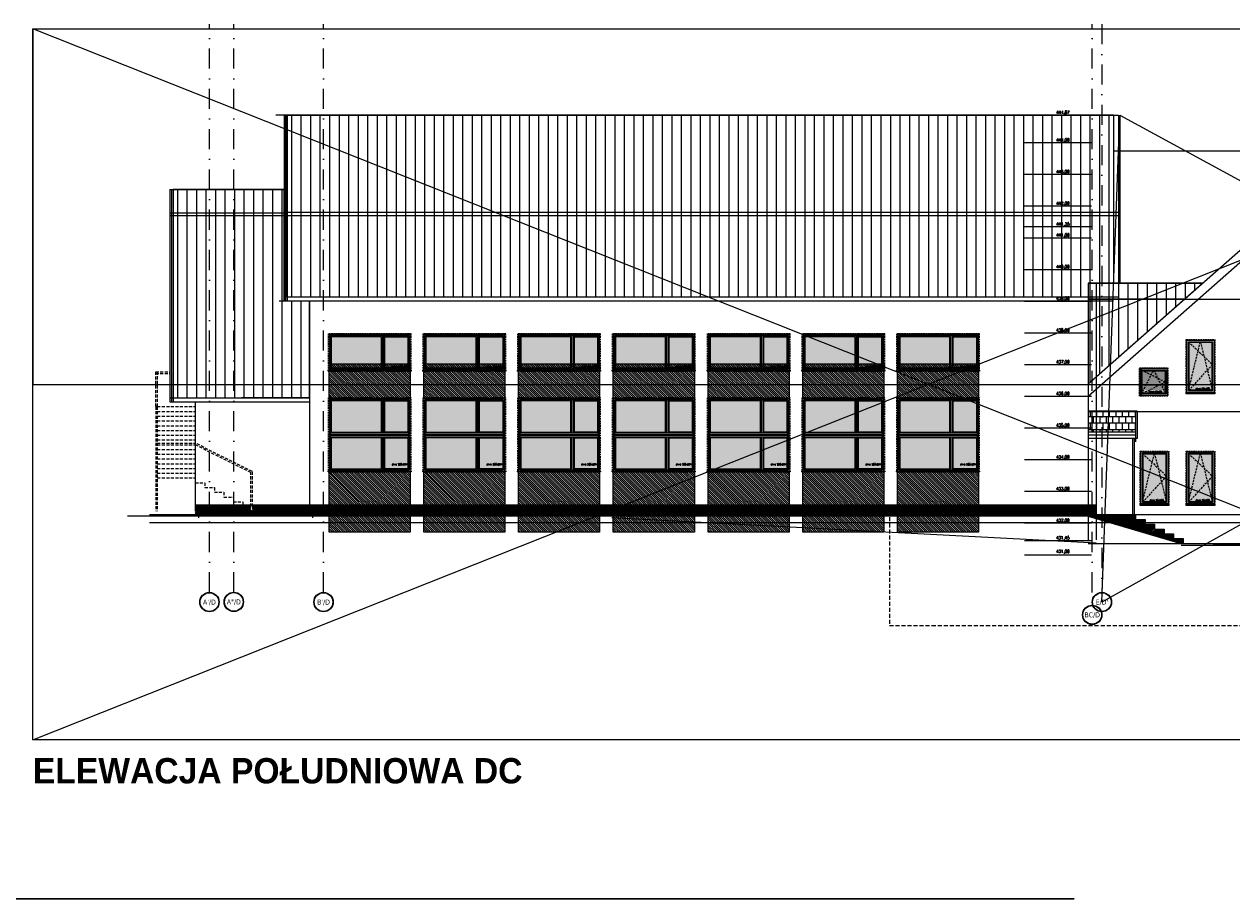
# Model space of a CAD drawing. Header units: millimetres. Extents: x -82287 to 177822, y -399756 to 0.
# Tile 102 of 228: x 48715 to 52527, y -203635 to -200876. Entities that reach past the tile are written whole.
import ezdxf
from ezdxf.enums import TextEntityAlignment as Align

# ---------------------------------------------------------------- set-up
doc = ezdxf.new("R2010")
doc.units = ezdxf.units.MM
doc.header["$MEASUREMENT"] = 0
for name, pattern in [('SUŁOSZOWA - PB 21 03$0$CACHE', [9.525, 6.35, -3.175]), ('SUŁOSZOWA - PB 21 03$0$CARKOVANA', [7.5, 5, -2.5]), ('SUŁOSZOWA - PB 21 03$0$DASHDOT', [25.4, 12.7, -6.35, 0, -6.35]), ('SUŁOSZOWA - PB 21 03$0$HIDDEN', [9.525, 6.35, -3.175]), ('SUŁOSZOWA - PB 21 03$0$HIDDEN2', [4.7625, 3.175, -1.5875])]:
    doc.linetypes.add(name, pattern=pattern)
doc.layers.add('FL_XREF', color=252, linetype='Continuous')
for name, color, linetype, lineweight in [('SUŁOSZOWA - PB 21 03$0$! opisy okien elewacja', 251, 'Continuous', 0), ('SUŁOSZOWA - PB 21 03$0$!! 0_ Istn-okna', 251, 'Continuous', 0), ('SUŁOSZOWA - PB 21 03$0$!! 0_ Istn-sciany', 251, 'Continuous', 0), ('SUŁOSZOWA - PB 21 03$0$!! 0_ Istn-widok', 251, 'Continuous', 0), ('SUŁOSZOWA - PB 21 03$0$!! 0_ Opis', 251, 'Continuous', 0), ('SUŁOSZOWA - PB 21 03$0$!! 0_ WIDOK ELEWACJA', 251, 'Continuous', 0), ('SUŁOSZOWA - PB 21 03$0$!! 0_Istn-cienka', 251, 'Continuous', 0), ('SUŁOSZOWA - PB 21 03$0$!! 0_Opis_pom', 251, 'Continuous', 0), ('SUŁOSZOWA - PB 21 03$0$!! 1_ widok', 251, 'Continuous', 0), ('SUŁOSZOWA - PB 21 03$0$!! 1_ELEWACJA KOLOR', 251, 'Continuous', 0), ('SUŁOSZOWA - PB 21 03$0$!! 1_Hatch dach', 251, 'Continuous', 0), ('SUŁOSZOWA - PB 21 03$0$!! 1_OPIS POM NOWE', 251, 'Continuous', 0), ('SUŁOSZOWA - PB 21 03$0$!! 1_projektowana elewacja', 251, 'Continuous', 0), ('SUŁOSZOWA - PB 21 03$0$!! 2_ELEWACJA COKÓŁ', 251, 'Continuous', 0), ('SUŁOSZOWA - PB 21 03$0$!! 2_NOWE OKNA WIDOk - remont', 251, 'Continuous', 0), ('SUŁOSZOWA - PB 21 03$0$!! 2_TYNK OBRYS', 251, 'Continuous', 0), ('SUŁOSZOWA - PB 21 03$0$!! 2_WYBURZENIA DO REMONTU', 251, 'Continuous', 0), ('SUŁOSZOWA - PB 21 03$0$0-osie-liniA', 251, 'SUŁOSZOWA - PB 21 03$0$DASHDOT', 0), ('SUŁOSZOWA - PB 21 03$0$0-osie-tx', 251, 'Continuous', 0)]:
    doc.layers.add(name, color=color, linetype=linetype, lineweight=lineweight)
doc.layers.add('SUŁOSZOWA - PB 21 03$0$!! 0_ramki', color=251, linetype='Continuous', lineweight=0, plot=False)
doc.layers.add('SUŁOSZOWA - PB 21 03$0$!! 0_RZĘDNE BEZWZGLĘDNE', color=251, linetype='Continuous', lineweight=0, plot=False)
doc.styles.add('SUŁOSZOWA - PB 21 03$0$ARIAL', font='tahoma.ttf')
doc.styles.add('SUŁOSZOWA - PB 21 03$0$SIMPLEX', font='simplex.shx', dxfattribs={"width": 0.77})
doc.styles.add('SUŁOSZOWA - PB 21 03$0$STYLE10', font='arialbd.ttf')
doc.styles.add('SUŁOSZOWA - PB 21 03$0$TAHOMA', font='tahoma.ttf')
doc.styles.add('SUŁOSZOWA - PB 21 03$0$TXT', font='simplex.shx')
pattern_1 = [(180, (0, 0), (-0.79375, -1.5875), [0, -1.5875])]
pattern_2 = [(90, (0, 0), (-30, 2e-15), [])]
pattern_3 = [(45, (25.5036, -11), (-2.24506403, 2.24506403), [])]
pattern_4 = [(315, (1064.661, 38637.8512), (3.36759605, 3.36759605), [])]

# ---------------------------------------------------------------- blocks, each defined once
blk = doc.blocks.new('SUŁOSZOWA - PB 21 03$0$okno 90x180')
at = {"layer": 'SUŁOSZOWA - PB 21 03$0$!! 1_Hatch dach', "true_color": 0x575757}
h = blk.add_hatch(dxfattribs=at)
h.set_pattern_fill('DOTS', color=251)
h.set_pattern_definition([(0, (-9632.3096, -11392.1331), (0.79375, 1.5875), [0, -1.5875])])
h.paths.add_polyline_path([(9, -20), (81, -20), (81, -171), (9, -171)])
at = {"layer": 'SUŁOSZOWA - PB 21 03$0$!! 0_ Istn-okna', "linetype": 'SUŁOSZOWA - PB 21 03$0$CARKOVANA', "lineweight": 5}
blk.add_lwpolyline([(0, -11), (90, -11), (90, -180), (0, -180)], close=True, dxfattribs=at)
at = {"layer": 'SUŁOSZOWA - PB 21 03$0$!! 0_ Istn-okna'}
for points in [[(2, -13), (88, -13), (88, -178), (2, -178)], [(7, -18), (83, -18), (83, -173), (7, -173)], [(9, -20), (81, -20), (81, -171), (9, -171)], [(0, -178), (90, -178), (90, -183), (0, -183)]]:
    blk.add_lwpolyline(points, close=True, dxfattribs=at)
at = {"layer": 'SUŁOSZOWA - PB 21 03$0$!! 1_Hatch dach', "color": 251, "linetype": 'SUŁOSZOWA - PB 21 03$0$CACHE', "true_color": 0x575757}
for points in [[(7, -173), (45, -18), (83, -173)], [(7, -18), (83, -90), (7, -173)]]:
    blk.add_lwpolyline(points, dxfattribs=at)
at = {"insert": (30.1, -163.6), "char_height": 5, "attachment_point": 1, "style": 'SUŁOSZOWA - PB 21 03$0$TXT'}
blk.add_mtext_dynamic_manual_height_columns('okno 90x165', width=52.63, gutter_width=75, heights=[0], dxfattribs=at)
blk = doc.blocks.new('SUŁOSZOWA - PB 21 03$0$okno 90x90')
at = {"layer": 'SUŁOSZOWA - PB 21 03$0$!! 1_Hatch dach', "true_color": 0x575757}
h = blk.add_hatch(dxfattribs=at)
h.set_pattern_fill('DOTS', color=251)
h.set_pattern_definition([(0, (-9634.3096, -11214.1331), (0.79375, 1.5875), [0, -1.5875])])
h.paths.add_polyline_path([(7, 79), (79, 79), (79, 7), (7, 7)])
at = {"layer": 'SUŁOSZOWA - PB 21 03$0$!! 0_ Istn-okna', "linetype": 'SUŁOSZOWA - PB 21 03$0$CARKOVANA', "lineweight": 5}
blk.add_lwpolyline([(-2, 88), (88, 88), (88, -2), (-2, -2)], close=True, dxfattribs=at)
at = {"layer": 'SUŁOSZOWA - PB 21 03$0$!! 0_ Istn-okna'}
for points in [[(0, 86), (86, 86), (86, 0), (0, 0)], [(5, 81), (81, 81), (81, 5), (5, 5)], [(7, 79), (79, 79), (79, 7), (7, 7)]]:
    blk.add_lwpolyline(points, close=True, dxfattribs=at)
at = {"layer": 'SUŁOSZOWA - PB 21 03$0$!! 1_Hatch dach', "color": 251, "linetype": 'SUŁOSZOWA - PB 21 03$0$CACHE', "true_color": 0x575757}
for points in [[(5, 5), (43, 81), (81, 5)], [(5, 81), (81, 43), (5, 5)]]:
    blk.add_lwpolyline(points, dxfattribs=at)
at = {"insert": (28.1, 14.4), "char_height": 5, "attachment_point": 1, "style": 'SUŁOSZOWA - PB 21 03$0$TXT'}
blk.add_mtext_dynamic_manual_height_columns('okno 90x90', width=52.63, gutter_width=75, heights=[0], dxfattribs=at)
blk = doc.blocks.new('SUŁOSZOWA - PB 21 03$0$okno 266x234')
at = {"layer": 'SUŁOSZOWA - PB 21 03$0$!! 1_Hatch dach', "true_color": 0x575757}
h = blk.add_hatch(dxfattribs=at)
h.set_pattern_fill('ANSI31', color=251, scale=0.3, angle=180)
h.set_pattern_definition([(225, (0, 0), (0.67351921, -0.67351921), [])])
h.paths.add_polyline_path([(212, 10817.5), (-50, 10817.5), (-50, 10820.5), (212, 10820.5)])
h = blk.add_hatch(dxfattribs=at)
h.set_pattern_fill('DOTS', color=251, angle=180)
h.set_pattern_definition(pattern_1)
h.paths.add_polyline_path([(43.8, 10596.5), (202, 10596.5), (202, 10694.5), (43.8, 10694.5)])
h.paths.add_polyline_path([(43.8, 10712.5), (202, 10712.5), (202, 10810.5), (43.8, 10810.5)])
h.paths.add_polyline_path([(32.8, 10596.5), (-40, 10596.5), (-40, 10694.5), (32.8, 10694.5)])
h.paths.add_polyline_path([(32.8, 10712.5), (-40, 10712.5), (-40, 10810.5), (32.8, 10810.5)])
at = {"layer": 'SUŁOSZOWA - PB 21 03$0$! opisy okien elewacja'}
for p in [(-33, 10817.5), (209, 10817.5), (209, 10703.5), (-47, 10589.5), (195, 10589.5)]:
    blk.add_point(p, dxfattribs=at)
at = {"layer": 'SUŁOSZOWA - PB 21 03$0$!! 0_ Istn-okna'}
for p, q in [((205, 10709.5), (-43, 10709.5)), ((205, 10704.5), (-43, 10704.5)), ((205, 10702.5), (-43, 10702.5)), ((205, 10697.5), (-43, 10697.5))]:
    blk.add_line(p, q, dxfattribs=at)
at = {"layer": 'SUŁOSZOWA - PB 21 03$0$!! 0_ Istn-okna', "linetype": 'SUŁOSZOWA - PB 21 03$0$CARKOVANA', "lineweight": 5}
blk.add_lwpolyline([(212, 10820.5), (-50, 10820.5), (-50, 10586.5), (212, 10586.5)], close=True, dxfattribs=at)
at = {"layer": 'SUŁOSZOWA - PB 21 03$0$!! 0_ Istn-okna'}
for points in [[(212, 10817.5), (-50, 10817.5), (-50, 10820.5), (212, 10820.5)], [(209, 10817.5), (-47, 10817.5), (-47, 10589.5), (209, 10589.5)], [(205, 10813.5), (-43, 10813.5), (-43, 10593.5), (205, 10593.5)], [(32.8, 10712.5), (-40, 10712.5), (-40, 10810.5), (32.8, 10810.5)], [(43.8, 10712.5), (202, 10712.5), (202, 10810.5), (43.8, 10810.5)], [(32.8, 10596.5), (-40, 10596.5), (-40, 10694.5), (32.8, 10694.5)], [(43.8, 10596.5), (202, 10596.5), (202, 10694.5), (43.8, 10694.5)]]:
    blk.add_lwpolyline(points, close=True, dxfattribs=at)
for points in [[(35.8, 10709.5), (35.8, 10813.5)], [(40.8, 10709.5), (40.8, 10813.5)], [(35.8, 10593.5), (35.8, 10697.5)], [(35.8, 10593.5), (35.8, 10697.5)], [(40.8, 10593.5), (40.8, 10697.5)], [(40.8, 10593.5), (40.8, 10697.5)]]:
    blk.add_lwpolyline(points, dxfattribs=at)
at = {"insert": (10.9, 10793.9), "char_height": 5, "attachment_point": 1, "rotation": 180, "style": 'SUŁOSZOWA - PB 21 03$0$TXT'}
blk.add_mtext_dynamic_manual_height_columns('okno 266x234', width=52.63, gutter_width=75, heights=[0], dxfattribs=at)
blk = doc.blocks.new('SUŁOSZOWA - PB 21 03$0$okno 266x112')
at = {"layer": 'SUŁOSZOWA - PB 21 03$0$!! 1_Hatch dach', "true_color": 0x575757}
h = blk.add_hatch(dxfattribs=at)
h.set_pattern_fill('ANSI31', color=251, scale=0.05, angle=180)
h.set_pattern_definition([(225, (48759.55389, -227260.51076), (0.11225320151, -0.11225320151), [])])
h.paths.add_polyline_path([(212, 10312.8), (-50, 10312.8), (-50, 10315.8), (212, 10315.8)])
h = blk.add_hatch(dxfattribs=at)
h.set_pattern_fill('DOTS', color=251, angle=180)
h.set_pattern_definition(pattern_1)
h.paths.add_polyline_path([(43.8, 10207.8), (202, 10207.8), (202, 10305.8), (43.8, 10305.8)])
h.paths.add_polyline_path([(32.8, 10207.8), (-40, 10207.8), (-40, 10305.8), (32.8, 10305.8)])
at = {"layer": 'SUŁOSZOWA - PB 21 03$0$! opisy okien elewacja'}
for p in [(-33, 10312.8), (209, 10314.3), (209, 10312.8), (209, 10308.3)]:
    blk.add_point(p, dxfattribs=at)
at = {"layer": 'SUŁOSZOWA - PB 21 03$0$!! 0_ Istn-okna', "linetype": 'SUŁOSZOWA - PB 21 03$0$CARKOVANA', "lineweight": 5}
blk.add_lwpolyline([(212, 10315.8), (-50, 10315.8), (-50, 10197.8), (212, 10197.8)], close=True, dxfattribs=at)
at = {"layer": 'SUŁOSZOWA - PB 21 03$0$!! 0_ Istn-okna'}
for points in [[(212, 10312.8), (-50, 10312.8), (-50, 10315.8), (212, 10315.8)], [(209, 10312.8), (-47, 10312.8), (-47, 10200.8), (209, 10200.8)], [(205, 10308.8), (-43, 10308.8), (-43, 10204.8), (205, 10204.8)], [(32.8, 10207.8), (-40, 10207.8), (-40, 10305.8), (32.8, 10305.8)], [(43.8, 10207.8), (202, 10207.8), (202, 10305.8), (43.8, 10305.8)]]:
    blk.add_lwpolyline(points, close=True, dxfattribs=at)
for points in [[(35.8, 10308.8), (-43, 10308.8)], [(35.8, 10204.8), (35.8, 10308.8)], [(205, 10308.8), (40.8, 10308.8)], [(40.8, 10204.8), (40.8, 10308.8)]]:
    blk.add_lwpolyline(points, dxfattribs=at)
at = {"insert": (10.9, 10298.3), "char_height": 5, "attachment_point": 1, "rotation": 180, "style": 'SUŁOSZOWA - PB 21 03$0$TXT'}
blk.add_mtext_dynamic_manual_height_columns('okno 266x112', width=52.63, gutter_width=75, heights=[0], dxfattribs=at)
blk = doc.blocks.new('SUŁOSZOWA - PB 21 03$0$RZĘDNE BEZWZGLĘDNE')
at = {"layer": 'SUŁOSZOWA - PB 21 03$0$!! 0_RZĘDNE BEZWZGLĘDNE'}
for points in [[(62904.4, -203122.6), (63115.5, -203122.6)], [(62904.4, -203209.6), (63115.5, -203209.6)], [(62904.4, -203309.6), (63115.5, -203309.6)], [(62904.4, -203409.6), (63115.5, -203409.6)], [(62904.4, -203474.6), (63115.5, -203474.6)], [(62904.4, -203509.6), (63115.5, -203509.6)], [(62904.4, -203609.6), (63115.5, -203609.6)], [(62904.4, -203709.6), (63115.5, -203709.6)], [(62904.4, -203809.6), (63115.5, -203809.6)], [(62904.4, -203909.6), (63115.5, -203909.6)], [(62904.4, -204009.6), (63115.5, -204009.6)], [(62904.4, -204109.6), (63115.5, -204109.6)], [(62904.4, -204209.6), (63115.5, -204209.6)], [(62904.4, -204309.6), (63115.5, -204309.6)], [(62904.4, -204409.6), (63115.5, -204409.6)], [(62904.4, -204464.6), (63115.5, -204464.6)], [(62904.4, -204509.6), (63115.5, -204509.6)]]:
    blk.add_lwpolyline(points, dxfattribs=at)
at = {"layer": 'SUŁOSZOWA - PB 21 03$0$!! 0_RZĘDNE BEZWZGLĘDNE', "char_height": 10, "attachment_point": 1, "style": 'SUŁOSZOWA - PB 21 03$0$SIMPLEX'}
for s, insert in [('444,87', (63003.7, -203109.2)), ('444,00', (63003.7, -203196.2)), ('443,00', (63003.7, -203296.2)), ('442,00', (63003.7, -203396.2)), ('441,35', (63003.7, -203461.2)), ('441,00', (63003.7, -203496.2)), ('440,00', (63003.7, -203596.2)), ('439,00', (63003.7, -203696.2)), ('438,00', (63003.7, -203796.2)), ('437,00', (63003.7, -203896.2)), ('436,00', (63003.7, -203996.2)), ('435,00', (63003.7, -204096.2)), ('434,00', (63003.7, -204196.2)), ('433,00', (63003.7, -204296.2)), ('432,00', (63003.7, -204396.2)), ('431,45', (63003.7, -204451.2)), ('431,00', (63003.7, -204494.2))]:
    blk.add_mtext_dynamic_manual_height_columns(s, width=111.802, gutter_width=20, heights=[0], dxfattribs=dict(at, insert=insert))
blk = doc.blocks.new('*U116')
h = blk.add_hatch(color=256)
edge = h.paths.add_edge_path()
edge.add_arc((0, 0), 30.6, 0, 360)
edge = h.paths.add_edge_path(flags=17)
edge.add_arc((0, 0), 29.4, 0, 360)
for radius in [30.6, 29.4]:
    blk.add_circle((0, 0), radius)
at = {"style": 'SUŁOSZOWA - PB 21 03$0$TAHOMA', "flags": 8}
blk.add_attdef('ANSICHTSNUMMER', text='', height=16, dxfattribs=at).set_placement((0, 0), align=Align.MIDDLE_CENTER)
blk = doc.blocks.new('SUŁOSZOWA - PB 21 03$0$BLOK OSIE D-E PD')
at = {"layer": 'SUŁOSZOWA - PB 21 03$0$0-osie-liniA', "ltscale": 5}
for points in [[(58026.1, -216318.8), (58026.1, -214526.3)], [(58103.1, -216318.8), (58103.1, -214526.3)], [(58386.1, -216318.8), (58386.1, -214526.3)], [(60812.1, -216318.8), (60812.1, -214526.3)], [(60842.6, -214526.3), (60842.6, -216318.8)]]:
    blk.add_lwpolyline(points, dxfattribs=at)
at = {"layer": 'SUŁOSZOWA - PB 21 03$0$0-osie-tx'}
ref = blk.add_blockref('*U116', (58026.1, -216349.4), dxfattribs=dict(at, rotation=180))
ref.add_attrib('ANSICHTSNUMMER', "A'/D", dxfattribs={"layer": '0', "height": 16, "style": 'SUŁOSZOWA - PB 21 03$0$TAHOMA', "flags": 8}).set_placement((58026.1, -216349.4), align=Align.MIDDLE_CENTER)
ref = blk.add_blockref('*U116', (58103.1, -216348.9), dxfattribs=dict(at, rotation=180))
ref.add_attrib('ANSICHTSNUMMER', 'A"/D', dxfattribs={"layer": '0', "height": 16, "style": 'SUŁOSZOWA - PB 21 03$0$TAHOMA', "flags": 8}).set_placement((58103.1, -216348.9), align=Align.MIDDLE_CENTER)
ref = blk.add_blockref('*U116', (58386.1, -216349.4), dxfattribs=dict(at, rotation=180))
ref.add_attrib('ANSICHTSNUMMER', "B'/D", dxfattribs={"layer": '0', "height": 16, "style": 'SUŁOSZOWA - PB 21 03$0$TAHOMA', "flags": 8}).set_placement((58386.1, -216349.4), align=Align.MIDDLE_CENTER)
ref = blk.add_blockref('*U116', (60842.6, -216349.4), dxfattribs=dict(at, rotation=180))
ref.add_attrib('ANSICHTSNUMMER', "E/D'", dxfattribs={"layer": '0', "height": 16, "style": 'SUŁOSZOWA - PB 21 03$0$TAHOMA', "flags": 8}).set_placement((60842.6, -216349.4), align=Align.MIDDLE_CENTER)
ref = blk.add_blockref('*U116', (60812.1, -216389.7), dxfattribs=dict(at, rotation=180))
ref.add_attrib('ANSICHTSNUMMER', 'BC/D', dxfattribs={"layer": '0', "height": 16, "style": 'SUŁOSZOWA - PB 21 03$0$TAHOMA', "flags": 8}).set_placement((60812.1, -216389.7), align=Align.MIDDLE_CENTER)
blk = doc.blocks.new('SUŁOSZOWA - PB 21 03')
at = {"layer": 'SUŁOSZOWA - PB 21 03$0$!! 1_ELEWACJA KOLOR'}
h = blk.add_hatch(dxfattribs=at)
h.set_pattern_fill('ANSI31', color=251, scale=1.5, angle=-90)
h.set_pattern_definition([(315, (1064.661, 35572.7665), (3.36759605, 3.36759605), [])])
h.paths.add_polyline_path([(49615.21504, -202000.49928), (49871.21504, -202000.49928), (49871.21504, -202110.49928), (49615.21504, -202110.49928)])
h = blk.add_hatch(dxfattribs=at)
h.set_pattern_fill('ANSI31', color=251, scale=1.5, angle=-90)
h.set_pattern_definition(pattern_4)
h.paths.add_polyline_path([(49914.21504, -202000.49928), (50170.21504, -202000.49928), (50170.21504, -202110.49928), (49914.21504, -202110.49928)])
h = blk.add_hatch(dxfattribs=at)
h.set_pattern_fill('ANSI31', color=251, scale=1.5, angle=-90)
h.set_pattern_definition(pattern_4)
h.paths.add_polyline_path([(50213.21504, -202000.49928), (50469.21504, -202000.49928), (50469.21504, -202110.49928), (50213.21504, -202110.49928)])
h = blk.add_hatch(dxfattribs=at)
h.set_pattern_fill('ANSI31', color=251, scale=1.5, angle=-90)
h.set_pattern_definition(pattern_4)
h.paths.add_polyline_path([(50512.21504, -202000.49928), (50768.21504, -202000.49928), (50768.21504, -202110.49928), (50512.21504, -202110.49928)])
h = blk.add_hatch(dxfattribs=at)
h.set_pattern_fill('ANSI31', color=251, scale=1.5, angle=-90)
h.set_pattern_definition(pattern_4)
h.paths.add_polyline_path([(50811.21504, -202000.49928), (51067.21504, -202000.49928), (51067.21504, -202110.49928), (50811.21504, -202110.49928)])
h = blk.add_hatch(dxfattribs=at)
h.set_pattern_fill('ANSI31', color=251, scale=1.5, angle=-90)
h.set_pattern_definition(pattern_4)
h.paths.add_polyline_path([(51110.21504, -202000.49928), (51366.21504, -202000.49928), (51366.21504, -202110.49928), (51110.21504, -202110.49928)])
h = blk.add_hatch(dxfattribs=at)
h.set_pattern_fill('ANSI31', color=251, scale=1.5, angle=-90)
h.set_pattern_definition(pattern_4)
h.paths.add_polyline_path([(51409.21504, -202000.49928), (51665.21504, -202000.49928), (51665.21504, -202110.49928), (51409.21504, -202110.49928)])
h = blk.add_hatch(dxfattribs=at)
h.set_pattern_fill('ANSI31', color=251, scale=1.5, angle=-90)
h.set_pattern_definition(pattern_4)
h.paths.add_polyline_path([(49615.21504, -202338.49928), (49871.21504, -202338.49928), (49871.21504, -202531.49928), (49615.21504, -202531.49928)])
h = blk.add_hatch(dxfattribs=at)
h.set_pattern_fill('ANSI31', color=251, scale=1.5, angle=-90)
h.set_pattern_definition(pattern_4)
h.paths.add_polyline_path([(49914.21504, -202338.49928), (50170.21504, -202338.49928), (50170.21504, -202531.49928), (49914.21504, -202531.49928)])
h = blk.add_hatch(dxfattribs=at)
h.set_pattern_fill('ANSI31', color=251, scale=1.5, angle=-90)
h.set_pattern_definition(pattern_4)
h.paths.add_polyline_path([(50213.21504, -202338.49928), (50469.21504, -202338.49928), (50469.21504, -202531.49928), (50213.21504, -202531.49928)])
h = blk.add_hatch(dxfattribs=at)
h.set_pattern_fill('ANSI31', color=251, scale=1.5, angle=-90)
h.set_pattern_definition(pattern_4)
h.paths.add_polyline_path([(50512.21504, -202338.49928), (50768.21504, -202338.49928), (50768.21504, -202531.49928), (50512.21504, -202531.49928)])
h = blk.add_hatch(dxfattribs=at)
h.set_pattern_fill('ANSI31', color=251, scale=1.5, angle=-90)
h.set_pattern_definition(pattern_4)
h.paths.add_polyline_path([(50811.21504, -202338.49928), (51067.21504, -202338.49928), (51067.21504, -202531.49928), (50811.21504, -202531.49928)])
h = blk.add_hatch(dxfattribs=at)
h.set_pattern_fill('ANSI31', color=251, scale=1.5, angle=-90)
h.set_pattern_definition(pattern_4)
h.paths.add_polyline_path([(51110.21504, -202338.49928), (51366.21504, -202338.49928), (51366.21504, -202531.49928), (51110.21504, -202531.49928)])
h = blk.add_hatch(dxfattribs=at)
h.set_pattern_fill('ANSI31', color=251, scale=1.5, angle=-90)
h.set_pattern_definition(pattern_4)
h.paths.add_polyline_path([(51409.21504, -202338.49928), (51665.21504, -202338.49928), (51665.21504, -202531.49928), (51409.21504, -202531.49928)])
at = {"layer": 'SUŁOSZOWA - PB 21 03$0$!! 1_Hatch dach'}
h = blk.add_hatch(dxfattribs=at)
h.set_pattern_fill('_USER', color=8, scale=30, angle=90, pattern_type=0)
h.set_pattern_definition(pattern_2)
h.paths.add_polyline_path([(49483.21504, -201215.49928), (52106.21504, -201215.49928), (52106.21504, -201790.49928), (49483.21504, -201790.49928)])
h = blk.add_hatch(dxfattribs=at)
h.set_pattern_fill('_USER', color=8, scale=30, angle=90, pattern_type=0)
h.set_pattern_definition(pattern_2)
h.paths.add_polyline_path([(49123.21504, -202107.93049), (49553.21504, -202105.81311), (49553.21504, -201802.49928), (49473.21504, -201802.49928), (49473.21504, -201450.54755), (49123.21504, -201450.54755)])
h = blk.add_hatch(dxfattribs=at)
h.set_pattern_fill('_USER', color=8, scale=30, angle=90, pattern_type=0)
h.set_pattern_definition(pattern_2)
h.paths.add_polyline_path([(52010.71142, -202063.55913), (52371.42982, -201746.12694), (52010.71142, -201746.12694)])
h = blk.add_hatch(dxfattribs=at)
h.set_pattern_fill('AR-B88', color=8, scale=0.1)
h.set_pattern_definition([(0, (0, -11), (0, 20.32), []), (90, (0, -11), (-10.16, 20.32), [20.32, -20.32])])
h.paths.add_polyline_path([(52160.71142, -202149.49928), (52010.71142, -202149.49928), (52010.71142, -202215.49928), (52160.71142, -202215.49928)])
at = {"layer": 'SUŁOSZOWA - PB 21 03$0$!! 2_ELEWACJA COKÓŁ'}
h = blk.add_hatch(dxfattribs=at)
h.set_pattern_fill('ANSI31', color=250)
h.set_pattern_definition(pattern_3)
h.paths.add_polyline_path([(49553.21504, -202446.49928), (49373.21504, -202446.49928), (49373.21504, -202461.49928), (49373.21504, -202476.49928), (49553.21504, -202476.49928)])
h.paths.add_polyline_path([(49368.21504, -202446.49928), (49343.21504, -202446.49928), (49343.21504, -202461.49928), (49368.21504, -202461.49928)], flags=17)
h.paths.add_polyline_path([(49373.21504, -202461.49928), (49343.21504, -202461.49928), (49343.21504, -202446.49928), (49313.21504, -202446.49928), (49193.21504, -202446.49928), (49193.21504, -202476.49928), (49373.21504, -202476.49928)])
h = blk.add_hatch(dxfattribs=at)
h.set_pattern_fill('ANSI31', color=250)
h.set_pattern_definition(pattern_3)
h.paths.add_polyline_path([(52036.21504, -202446.49928), (49553.21504, -202446.49928), (49553.21504, -202476.49928), (52036.21504, -202476.49928)])
h = blk.add_hatch(dxfattribs=at)
h.set_pattern_fill('ANSI31', color=250)
h.set_pattern_definition([(45, (0, -11), (-2.24506403, 2.24506403), [])])
h.paths.add_polyline_path([(52190.71142, -202491.49928), (52160.71142, -202491.49928), (52160.71142, -202476.49928), (52010.71142, -202476.49928), (52005.71142, -202476.49928), (52005.71142, -202481.07571), (52010.71142, -202481.07571), (52302.9529, -202566.49928), (52310.71142, -202566.74539), (52310.71142, -202551.49928), (52280.71142, -202551.49928), (52280.71142, -202536.49928), (52250.71142, -202536.49928), (52250.71142, -202521.49928), (52220.71142, -202521.49928), (52220.71142, -202506.49928), (52190.71142, -202506.49928)])
blk.add_lwpolyline([(48680.55868, -203186.49365), (54330.72045, -200943.81398), (54330.72045, -203186.49365), (48680.55868, -200943.81398), (48680.55868, -202065.15381), (54616.71142, -202065.15381), (54604.21504, -201328.98368), (52054.21504, -202752.02325), (52111.21504, -201215.49928), (54409.58552, -202465.49928)])
at = {"layer": 'SUŁOSZOWA - PB 21 03$0$! opisy okien elewacja'}
for points in [[(49483.21504, -201215.49928), (52106.21504, -201215.49928), (52106.21504, -201790.49928), (49483.21504, -201790.49928)], [(49123.21504, -202107.93049), (49553.21504, -202105.81311), (49553.21504, -201802.49928), (49473.21504, -201802.49928), (49473.21504, -201450.54755), (49123.21504, -201450.54755)], [(52010.71142, -202063.55913), (52371.42982, -201746.12694), (52010.71142, -201746.12694)]]:
    blk.add_lwpolyline(points, close=True, dxfattribs=at)
blk.add_lwpolyline([(51966.71142, -203688.10743), (46449.00083, -203688.10743)], dxfattribs=at)
at = {"layer": 'SUŁOSZOWA - PB 21 03$0$!! 0_ Istn-sciany'}
for points in [[(52036.21504, -202481.07571), (48978.84484, -202481.07571)], [(52010.71142, -202481.07571), (52302.9529, -202566.74539)]]:
    blk.add_lwpolyline(points, dxfattribs=at)
at = {"layer": 'SUŁOSZOWA - PB 21 03$0$!! 0_ Istn-widok'}
blk.add_lwpolyline([(47932.55867, -203688.10743), (51966.71142, -203688.10743)], dxfattribs=at)
at = {"layer": 'SUŁOSZOWA - PB 21 03$0$!! 0_ WIDOK ELEWACJA'}
for p, q in [((52106.21504, -201522.49928), (49483.21504, -201522.49928)), ((52106.21504, -201533.63104), (49483.21504, -201533.63104))]:
    blk.add_line(p, q, dxfattribs=at)
for points in [[(52090.71142, -201215.49928), (49447.71142, -201215.49928)], [(49473.21504, -201215.49928), (49473.21504, -201802.49928)], [(49478.21504, -201215.49928), (49478.21504, -201802.49928)], [(49483.21504, -201215.49928), (49483.21504, -201802.49928)], [(52090.71142, -201215.49928), (52090.71142, -201746.12694)], [(52106.21504, -201215.49928), (52106.21504, -201746.12694)], [(52111.21504, -201215.49928), (52111.21504, -201746.12694)], [(49113.21504, -201450.54755), (49473.21504, -201450.54755)], [(49113.21504, -201450.54755), (49113.21504, -202119.93049)], [(49118.21504, -201450.54755), (49118.21504, -202119.93049)], [(49123.21504, -201450.54755), (49123.21504, -202119.93049)], [(49113.21504, -201524.32519), (49473.21504, -201524.32519)], [(49113.21504, -201532.60851), (49473.21504, -201532.60851)], [(52010.71142, -202063.55913), (52595.46142, -201548.97913)], [(52010.71142, -202102.18905), (52595.46142, -201587.60905)], [(52010.71142, -201746.12694), (52371.42982, -201746.12694)], [(52036.21504, -201746.12694), (52036.21504, -202465.49928)], [(52090.71142, -201802.49928), (49457.71142, -201802.49928)], [(52106.21504, -201790.49928), (49483.21504, -201790.49928)], [(49553.21504, -201802.49928), (49553.21504, -202465.49928)], [(49113.21504, -202107.93049), (49553.21504, -202107.93049)], [(49113.21504, -202119.93049), (49553.21504, -202119.93049)], [(49193.21504, -202119.93049), (49193.21504, -202465.49928)], [(52165.71142, -202149.49928), (52010.71142, -202149.49928)], [(52160.71142, -202149.49928), (52160.71142, -202246.49928)], [(52165.71142, -202149.49928), (52165.71142, -202235.49928)], [(52160.71142, -202215.49928), (52010.71142, -202215.49928)], [(52160.71142, -202225.49928), (52010.71142, -202225.49928)], [(52165.71142, -202235.49928), (52010.71142, -202235.49928)], [(52150.71142, -202235.49928), (52150.71142, -202476.49928)], [(52155.71142, -202235.49928), (52155.71142, -202476.49928)], [(52036.21504, -202446.49928), (49193.21504, -202446.49928)], [(49203.21504, -202476.49928), (49203.21504, -202486.49928)], [(49563.21504, -202476.49928), (49563.21504, -202486.49928)], [(52160.71142, -202476.49928), (52010.71142, -202476.49928)], [(52031.21504, -202476.49928), (52031.21504, -202486.49928)], [(52160.71142, -202476.49928), (52160.71142, -202491.49928), (52190.71142, -202491.49928), (52190.71142, -202506.49928), (52220.71142, -202506.49928), (52220.71142, -202521.49928), (52250.71142, -202521.49928), (52250.71142, -202536.49928), (52280.71142, -202536.49928), (52280.71142, -202551.49928), (52310.71142, -202551.49928), (52310.71142, -202566.74539)], [(53217.71142, -202573.74539), (52304.44708, -202573.74539)]]:
    blk.add_lwpolyline(points, dxfattribs=at)
for points in [[(49615.21504, -202020.49928), (49871.21504, -202020.49928), (49871.21504, -201906.49928), (49615.21504, -201906.49928)], [(49914.21504, -202020.49928), (50170.21504, -202020.49928), (50170.21504, -201906.49928), (49914.21504, -201906.49928)], [(50213.21504, -202020.49928), (50469.21504, -202020.49928), (50469.21504, -201906.49928), (50213.21504, -201906.49928)], [(50512.21504, -202020.49928), (50768.21504, -202020.49928), (50768.21504, -201906.49928), (50512.21504, -201906.49928)], [(50811.21504, -202020.49928), (51067.21504, -202020.49928), (51067.21504, -201906.49928), (50811.21504, -201906.49928)], [(51110.21504, -202020.49928), (51366.21504, -202020.49928), (51366.21504, -201906.49928), (51110.21504, -201906.49928)], [(51409.21504, -202020.49928), (51665.21504, -202020.49928), (51665.21504, -201906.49928), (51409.21504, -201906.49928)], [(52179.71142, -202014.49928), (52260.71142, -202014.49928), (52260.71142, -202100.49928), (52179.71142, -202100.49928)], [(49615.21504, -202338.49928), (49871.21504, -202338.49928), (49871.21504, -202110.49928), (49615.21504, -202110.49928)], [(49914.21504, -202338.49928), (50170.21504, -202338.49928), (50170.21504, -202110.49928), (49914.21504, -202110.49928)], [(50213.21504, -202338.49928), (50469.21504, -202338.49928), (50469.21504, -202110.49928), (50213.21504, -202110.49928)], [(50512.21504, -202338.49928), (50768.21504, -202338.49928), (50768.21504, -202110.49928), (50512.21504, -202110.49928)], [(50811.21504, -202338.49928), (51067.21504, -202338.49928), (51067.21504, -202110.49928), (50811.21504, -202110.49928)], [(51110.21504, -202338.49928), (51366.21504, -202338.49928), (51366.21504, -202110.49928), (51110.21504, -202110.49928)], [(51409.21504, -202338.49928), (51665.21504, -202338.49928), (51665.21504, -202110.49928), (51409.21504, -202110.49928)]]:
    blk.add_lwpolyline(points, close=True, dxfattribs=at)
at = {"layer": 'SUŁOSZOWA - PB 21 03$0$!! 0_Istn-cienka', "linetype": 'SUŁOSZOWA - PB 21 03$0$HIDDEN', "ltscale": 2}
for points in [[(51383.71142, -202465.49928), (51383.71142, -202825.49928)], [(51383.71142, -202825.49928), (53443.71142, -202825.49928)]]:
    blk.add_lwpolyline(points, dxfattribs=at)
at = {"layer": 'SUŁOSZOWA - PB 21 03$0$!! 0_ramki'}
blk.add_lwpolyline([(48680.55868, -200943.81398), (54330.72045, -200943.81398), (54330.72045, -203186.49365), (48680.55868, -203186.49365)], close=True, dxfattribs=at)
at = {"layer": 'SUŁOSZOWA - PB 21 03$0$!! 1_ widok'}
for points in [[(53776.74709, -202476.49928), (49048.24717, -202476.49928)], [(53776.74709, -202502.49928), (49048.24717, -202502.49928)], [(53213.85353, -202587.49928), (52310.71142, -202566.74539)]]:
    blk.add_lwpolyline(points, dxfattribs=at)
at = {"layer": 'SUŁOSZOWA - PB 21 03$0$!! 1_projektowana elewacja'}
for points in [[(52090.71142, -201328.98368), (54616.71142, -201328.98368)], [(52010.71142, -201751.49928), (52010.71142, -202555.49928)], [(52035.71142, -201751.49928), (52035.71142, -202555.49928)], [(52010.71142, -201796.49928), (54616.71142, -201796.49928)], [(52314.18852, -201796.49928), (52010.71142, -201796.49928)], [(52010.71142, -202150.49928), (54616.71142, -202150.49928)], [(52036.21504, -202566.49928), (50507.52994, -202486.49928)], [(52010.71142, -202566.74539), (54616.71142, -202566.74539)]]:
    blk.add_lwpolyline(points, dxfattribs=at)
at = {"layer": 'SUŁOSZOWA - PB 21 03$0$!! 2_TYNK OBRYS'}
for points in [[(49615.21504, -202000.49928), (49871.21504, -202000.49928), (49871.21504, -202110.49928), (49615.21504, -202110.49928)], [(49914.21504, -202000.49928), (50170.21504, -202000.49928), (50170.21504, -202110.49928), (49914.21504, -202110.49928)], [(50213.21504, -202000.49928), (50469.21504, -202000.49928), (50469.21504, -202110.49928), (50213.21504, -202110.49928)], [(50512.21504, -202000.49928), (50768.21504, -202000.49928), (50768.21504, -202110.49928), (50512.21504, -202110.49928)], [(50811.21504, -202000.49928), (51067.21504, -202000.49928), (51067.21504, -202110.49928), (50811.21504, -202110.49928)], [(51110.21504, -202000.49928), (51366.21504, -202000.49928), (51366.21504, -202110.49928), (51110.21504, -202110.49928)], [(51409.21504, -202000.49928), (51665.21504, -202000.49928), (51665.21504, -202110.49928), (51409.21504, -202110.49928)], [(49615.21504, -202338.49928), (49871.21504, -202338.49928), (49871.21504, -202531.49928), (49615.21504, -202531.49928)], [(49914.21504, -202338.49928), (50170.21504, -202338.49928), (50170.21504, -202531.49928), (49914.21504, -202531.49928)], [(50213.21504, -202338.49928), (50469.21504, -202338.49928), (50469.21504, -202531.49928), (50213.21504, -202531.49928)], [(50512.21504, -202338.49928), (50768.21504, -202338.49928), (50768.21504, -202531.49928), (50512.21504, -202531.49928)], [(50811.21504, -202338.49928), (51067.21504, -202338.49928), (51067.21504, -202531.49928), (50811.21504, -202531.49928)], [(51110.21504, -202338.49928), (51366.21504, -202338.49928), (51366.21504, -202531.49928), (51110.21504, -202531.49928)], [(51409.21504, -202338.49928), (51665.21504, -202338.49928), (51665.21504, -202531.49928), (51409.21504, -202531.49928)]]:
    blk.add_lwpolyline(points, close=True, dxfattribs=at)
at = {"layer": 'SUŁOSZOWA - PB 21 03$0$!! 2_WYBURZENIA DO REMONTU', "linetype": 'SUŁOSZOWA - PB 21 03$0$HIDDEN2', "ltscale": 3}
for points in [[(49068.21504, -202135.49928), (49068.21504, -202025.49928), (49073.21504, -202025.49928), (49073.21504, -202135.49928)], [(49068.21504, -202025.49928), (49113.21504, -202025.49928)], [(49068.21504, -202030.49928), (49113.21504, -202030.49928)], [(49068.21504, -202135.49928), (49068.21504, -202465.49928)], [(49073.21504, -202135.49928), (49068.21504, -202135.49928)], [(49073.21504, -202135.49928), (49193.21504, -202135.49928)], [(49073.21504, -202135.49928), (49073.21504, -202465.49928)], [(49073.21504, -202150.49928), (49193.21504, -202150.49928)], [(49073.21504, -202165.49928), (49193.21504, -202165.49928)], [(49073.21504, -202180.49928), (49193.21504, -202180.49928)], [(49073.21504, -202195.49928), (49193.21504, -202195.49928)], [(49073.21504, -202210.49928), (49193.21504, -202210.49928)], [(49073.21504, -202225.49928), (49193.21504, -202225.49928)], [(49073.21504, -202240.49928), (49193.21504, -202240.49928)], [(49073.21504, -202250.49928), (49193.21504, -202250.49928)], [(49073.21504, -202255.49928), (49193.21504, -202255.49928)], [(49073.21504, -202255.49928), (49192.0347, -202255.49928)], [(49073.21504, -202270.49928), (49193.21504, -202270.49928)], [(49368.21504, -202343.58945), (49192.0347, -202255.49928)], [(49373.21504, -202340.49928), (49193.21504, -202250.49928)], [(49073.21504, -202285.49928), (49193.21504, -202285.49928)], [(49073.21504, -202300.49928), (49193.21504, -202300.49928)], [(49073.21504, -202315.49928), (49193.21504, -202315.49928)], [(49073.21504, -202330.49928), (49193.21504, -202330.49928)], [(49073.21504, -202345.49928), (49193.21504, -202345.49928)], [(49368.21504, -202450.49928), (49368.21504, -202343.58945)], [(49373.21504, -202450.49928), (49373.21504, -202340.49928)], [(49073.21504, -202360.49928), (49193.21504, -202360.49928)], [(49193.21504, -202360.49928), (49193.21504, -202375.49928), (49223.21504, -202375.49928), (49223.21504, -202390.49928), (49253.21504, -202390.49928), (49253.21504, -202405.49928), (49283.21504, -202405.49928), (49283.21504, -202420.49928), (49313.21504, -202420.49928), (49313.21504, -202435.49928), (49343.21504, -202435.49928), (49343.21504, -202450.49928), (49373.21504, -202450.49928), (49373.21504, -202465.49928)]]:
    blk.add_lwpolyline(points, dxfattribs=at)
blk.add_blockref('SUŁOSZOWA - PB 21 03$0$BLOK OSIE D-E PD', (-8788.3523, 13597.42301))
at = {"layer": 'SUŁOSZOWA - PB 21 03$0$! opisy okien elewacja', "rotation": 180}
for name, p in [('SUŁOSZOWA - PB 21 03$0$okno 266x112', (49824.21504, -191707.74429)), ('SUŁOSZOWA - PB 21 03$0$okno 266x112', (50123.21504, -191707.74429)), ('SUŁOSZOWA - PB 21 03$0$okno 266x112', (50422.21504, -191707.74429)), ('SUŁOSZOWA - PB 21 03$0$okno 266x112', (50721.21504, -191707.74429)), ('SUŁOSZOWA - PB 21 03$0$okno 266x112', (51020.21504, -191707.74429)), ('SUŁOSZOWA - PB 21 03$0$okno 266x112', (51319.21504, -191707.74429)), ('SUŁOSZOWA - PB 21 03$0$okno 266x112', (51618.21504, -191707.74429)), ('SUŁOSZOWA - PB 21 03$0$okno 266x234', (49824.21504, -191521.00465)), ('SUŁOSZOWA - PB 21 03$0$okno 266x234', (50123.21504, -191521.00465)), ('SUŁOSZOWA - PB 21 03$0$okno 266x234', (50422.21504, -191521.00465)), ('SUŁOSZOWA - PB 21 03$0$okno 266x234', (50721.21504, -191521.00465)), ('SUŁOSZOWA - PB 21 03$0$okno 266x234', (51020.21504, -191521.00465)), ('SUŁOSZOWA - PB 21 03$0$okno 266x234', (51319.21504, -191521.00465)), ('SUŁOSZOWA - PB 21 03$0$okno 266x234', (51618.21504, -191521.00465))]:
    blk.add_blockref(name, p, dxfattribs=at)
at = {"layer": 'SUŁOSZOWA - PB 21 03$0$!! 0_RZĘDNE BEZWZGLĘDNE'}
blk.add_blockref('SUŁOSZOWA - PB 21 03$0$RZĘDNE BEZWZGLĘDNE', (-11093.94411, 1907.10305), dxfattribs=at)
at = {"layer": 'SUŁOSZOWA - PB 21 03$0$!! 2_NOWE OKNA WIDOk - remont'}
for name, p in [('SUŁOSZOWA - PB 21 03$0$okno 90x180', (52320.21142, -201912.49928)), ('SUŁOSZOWA - PB 21 03$0$okno 90x90', (52174.71142, -202100.49928)), ('SUŁOSZOWA - PB 21 03$0$okno 90x180', (52175.21142, -202264.49928)), ('SUŁOSZOWA - PB 21 03$0$okno 90x180', (52320.21142, -202264.49928))]:
    blk.add_blockref(name, p, dxfattribs=at)
at = {"layer": 'SUŁOSZOWA - PB 21 03$0$!! 0_ Opis', "style": 'SUŁOSZOWA - PB 21 03$0$STYLE10', "width": 0.95}
blk.add_text('ELEWACJA POŁUDNIOWA DC', height=80, dxfattribs=at).set_placement((48680.55868, -203324.00727))
at = {"layer": 'SUŁOSZOWA - PB 21 03$0$!! 0_Opis_pom', "ltscale": 0.7, "style": 'SUŁOSZOWA - PB 21 03$0$ARIAL'}
for tag, p in [('B0,19', (52679.2094, -194257.55204)), ('B2,12', (73342.49259, -194413.89249)), ('B2,14', (73874.0461, -194402.0887)), ('B0,15', (51514.15008, -194461.8073)), ('A1,1', (58808.06672, -194460.94161)), ('A1,16', (59129.54925, -194448.08429)), ('B1/17', (59524.53699, -194450.37428)), ('B1,19', (59914.81903, -194448.15658)), ('B1,21', (60405.50261, -194427.18207)), ('1,22', (60947.33929, -194456.1144)), ('1,23', (61575.22173, -194450.37428)), ('B2,11', (73069.01144, -194438.89383)), ('B2,16', (75195.07765, -194441.83446)), ('B0,18', (52071.43815, -194478.40179)), ('B1,18', (59715.51745, -194473.87108)), ('B1,20', (60198.53687, -194490.17374)), ('B2,10', (72728.63362, -194489.37283)), ('B2,13', (73649.91716, -194500.01242)), ('B2,15', (74566.38885, -194487.81114)), ('B2,17', (75506.7465, -194471.3759)), ('B2,19.1', (76701.67035, -194466.03695)), ('B3,6', (86826.65132, -194483.15512)), ('B3,7', (87459.81312, -194465.07097)), ('B3,3', (88235.73906, -194465.79732)), ('B3,8', (90006.66539, -194478.47972)), ('A0,6', (49094.40602, -194505.72387)), ('A0,5', (49399.71914, -194533.19455)), ('A0,4', (49692.81919, -194517.93289)), ('A0,3', (49906.53818, -194524.03766)), ('B0,20', (53125.45224, -194527.8835)), ('B0,21', (53847.26622, -194535.08002)), ('B0,22', (54187.56644, -194519.04308)), ('A1,6', (58565.96262, -194514.50753)), ('B1,1', (61908.24378, -194515.48656)), ('A2,5', (72452.45009, -194505.90583)), ('B1,3', (62229.35503, -194604.49851)), ('B2,18', (75922.43604, -194612.23635)), ('B2,19', (77152.69039, -194617.53776)), ('A3,4', (85509.27934, -194642.47136)), ('B0,24B', (54824.42896, -194684.26784)), ('B1,4', (63476.45184, -194691.11207)), ('B0,13', (50367.63944, -194706.5583)), ('B0,16', (51457.40872, -194704.43091)), ('B0,17', (51897.58569, -194706.77195)), ('A1,5', (58149.22649, -194724.80163)), ('A2,4', (71695.75649, -194707.44268)), ('B0,23', (54542.05776, -194742.93939)), ('A1,2', (58744.42262, -194746.622)), ('B1,2D', (60756.29674, -194750.92727)), ('A2.1', (72371.45884, -194731.56251)), ('B0,14', (50962.60809, -194789.06568)), ('A1,15', (59129.54925, -194780.73348)), ('B1,4', (63483.03852, -194791.04365)), ('A3.1', (86079.08704, -194786.62422)), ('A0,2', (49295.91259, -194810.95246)), ('B1,2B', (62374.83512, -194841.86715)), ('B2.7', (74548.27897, -194836.12781)), ('B3,2', (89035.72921, -194837.99287)), ('B0,7', (52851.95551, -194845.56115)), ('B1,2A', (61803.35407, -194869.27513)), ('B0,8', (51561.38742, -194890.27848)), ('A0,1', (49914.27925, -195025.82804)), ('A1,3', (58810.05243, -195008.83917)), ('A3.2', (86016.50296, -195004.88875)), ('A0,10', (49695.87246, -195042.9259)), ('B0,17', (51225.06492, -195049.74007)), ('B0,6', (52110.41055, -195069.39267)), ('B1,8', (61403.63433, -195071.25189)), ('A2.2', (72371.45884, -195070.78713)), ('B2.2', (74976.1855, -195068.47988)), ('A0,7', (49042.50308, -195082.6056)), ('B3,11', (88623.94853, -195099.23575)), ('B3,4', (87612.56208, -195132.78192)), ('B3,5', (86839.47632, -195174.05241)), ('B0,12', (50313.60595, -195207.52936)), ('B0,11', (50726.178, -195219.06638)), ('B3,10', (89778.42161, -195220.68871)), ('B0,10', (51476.34179, -195259.44699)), ('B0,24A', (54359.17011, -195245.97867)), ('A1,4', (58093.66276, -195250.96213)), ('B1,6', (63686.26823, -195231.3997)), ('B3,9', (90479.74099, -195260.18621)), ('A0,8', (49042.50308, -195293.21363)), ('A0,11', (49643.96951, -195271.84772)), ('B0,9', (51798.4912, -195291.17482)), ('B1,14', (59332.54805, -195280.73534)), ('B2,21', (75970.16114, -195290.81005)), ('B0,3', (52068.59538, -195319.60465)), ('B1,13', (60186.62513, -195314.46953)), ('B1,10', (60892.94126, -195319.45825)), ('B1,5', (63419.22943, -195317.21026)), ('A2.3', (71832.37045, -195318.78232)), ('B2,9', (73175.51251, -195317.21162)), ('B2,8', (73894.209, -195338.18956)), ('B2,4', (74493.5947, -195318.7733)), ('B2,3', (74674.2815, -195319.28036)), ('A3,3', (85569.83931, -195318.78232)), ('B3,1', (88723.65615, -195329.98594)), ('B0,2', (52227.2348, -195357.98297)), ('B1,9', (61058.12383, -195344.48743)), ('B1,2C', (61827.40698, -195369.02625)), ('B1,7', (62134.52151, -195372.05069)), ('B2.1', (75304.74121, -195348.36327)), ('B2,20', (77211.021, -195343.82367)), ('A0,9', (49001.50444, -195413.15723)), ('B0,1', (53061.17304, -195403.85659)), ('A0,12', (49689.76592, -195485.50737)), ('B0,4', (52224.78303, -195500.96352)), ('B1,11', (61050.00078, -195512.89565)), ('B2,5', (74686.48999, -195507.24036)), ('B0,5', (52066.14362, -195556.83806)), ('B1,12', (60864.00751, -195544.00738)), ('B2,6', (74499.29165, -195549.55175)), ('C2,2', (74812.78942, -195865.8959)), ('C1,3', (61091.58871, -195973.27844)), ('C0,2A', (52278.30875, -196050.48297)), ('C0,1', (52808.36775, -196132.34208)), ('C1,2', (61690.27405, -196439.72387)), ('C1,1', (62060.59754, -196465.28533)), ('C3,1', (88979.71614, -196545.67785)), ('C0,2B', (53028.88223, -196668.8019)), ('C1,4', (61008.68123, -196686.32122)), ('C2,1', (75334.65984, -196786.2197)), ('C2,3', (74834.65119, -196933.26657)), ('C1,5', (61062.7252, -196991.42453)), ('C1,10', (62127.38542, -196998.81344)), ('C1,9', (62147.33751, -197289.53424)), ('C0,3', (52181.98562, -197341.92176)), ('C1,6', (61131.41824, -197329.69535)), ('D1,1', (73931.12245, -197584.03121)), ('C0,4', (52345.96562, -197596.60561)), ('D0,18', (60296.49264, -197617.95269)), ('C2,4', (75243.70451, -197663.89)), ('D0,7', (59141.53804, -197722.84718)), ('D0,17', (60701.16801, -197741.44864)), ('C1,7', (61222.2575, -197737.18052)), ('D0,3', (59562.25866, -197751.14316)), ('D1,6', (72757.78643, -197751.22612)), ('D1,4', (73157.19908, -197744.29721)), ('D0,6', (58741.71849, -197802.61699)), ('D0,10', (58357.73602, -197820.93991)), ('D,09', (59195.67196, -197881.51243)), ('C0,5', (52269.72696, -197902.4362)), ('C0,6', (52872.93793, -197917.07354)), ('D0,2', (59943.06082, -197917.06725)), ('D1,3', (73475.28953, -197924.29875)), ('D0,8', (59058.9008, -197963.64925)), ('D0,5', (59448.52586, -197969.8061)), ('D0,16', (60721.3534, -197935.2949)), ('D1,5', (73291.61607, -197999.29956)), ('C2,5', (74555.08284, -197988.7886)), ('D0,4', (59655.02693, -198042.2589)), ('D0,15', (60692.12223, -198127.4643)), ('D0,1', (59931.33074, -198173.12806)), ('D1,2', (73578.07819, -198172.30068)), ('D0,11', (58161.27105, -198211.45823)), ('D0,12', (58250.99458, -198537.17631)), ('D0,13', (58250.99458, -198764.99605)), ('D0,14', (59130.08589, -198795.3373)), ('D1,7', (71854.87376, -198786.88467)), ('D1,8', (71715.35366, -199212.44512))]:
    blk.add_attdef(tag, text='', height=11.968, dxfattribs=at).set_placement(p, align=Align.MIDDLE_CENTER)
at = {"layer": 'SUŁOSZOWA - PB 21 03$0$!! 1_OPIS POM NOWE', "style": 'SUŁOSZOWA - PB 21 03$0$ARIAL'}
for tag, p in [('C1.7A', (61271.6179, -197538.30303)), ('C2.5B', (74970.66097, -197546.70728)), ('C2,5C', (74903.71123, -197659.13664)), ('C2.4', (75374.07862, -197726.11453)), ('C1.7C', (61260.26049, -197811.38428)), ('C1.8B', (61588.27341, -197817.62151)), ('D1,2B', (74322.25834, -197791.43247)), ('C1.8A', (61884.42005, -197818.94854)), ('C1.7B', (61322.12354, -197933.89849)), ('C2,5A', (74943.41937, -197993.49482)), ('E1.2', (62164.78326, -198139.98688)), ('E1.5E', (62692.10372, -198153.27854)), ('D1,2C', (73419.9359, -198156.57844)), ('E3.1', (88990.58975, -198158.87886)), ('E1.1', (61330.46191, -198191.9806)), ('E1.5D', (62993.60773, -198185.416)), ('D1,2A', (74280.17915, -198172.30068)), ('E2.9', (75361.45041, -198161.88904)), ('E2.7', (76022.45692, -198162.26272)), ('E1.5C', (63016.9343, -198246.3437)), ('E1.5B', (63264.15117, -198307.8661)), ('E3.2', (88781.41347, -198385.24275)), ('E1.6', (61022.6264, -198421.00827)), ('E2.2', (74782.75417, -198427.85813)), ('E1.5A', (63049.47589, -198456.39852)), ('E2.8', (75757.29014, -198437.09188)), ('E2.6', (76531.8031, -198444.40756)), ('E3.4', (89392.22607, -198450.03942)), ('E1.5F', (62736.15118, -198589.14592)), ('E1.5G', (62892.39981, -198586.12622)), ('E1,4', (61888.25021, -198652.6996)), ('E2.1', (75803.99631, -198697.05773)), ('E1.5L', (63297.7633, -198733.65678)), ('E1.3', (61058.5992, -198806.28147)), ('E1.5H', (62893.53005, -198830.01758)), ('E2,3', (74778.52304, -198843.9541)), ('E3.3', (89150.95684, -198867.32581)), ('E1.5K', (63266.15427, -198904.67789)), ('E1.5I', (62723.74907, -199005.87002)), ('E2.4', (75135.87669, -199083.20857)), ('E2.5', (76615.04061, -199164.91143)), ('E1.5J', (63204.25187, -199215.697))]:
    blk.add_attdef(tag, text='', height=11.968, dxfattribs=at).set_placement(p, align=Align.MIDDLE_CENTER)

msp = doc.modelspace()

# ---------------------------------------------------------------- block references
at = {"layer": 'FL_XREF'}
msp.add_blockref('SUŁOSZOWA - PB 21 03', (62.3, 52.9), dxfattribs=at)

doc.saveas('drawing.dxf')
